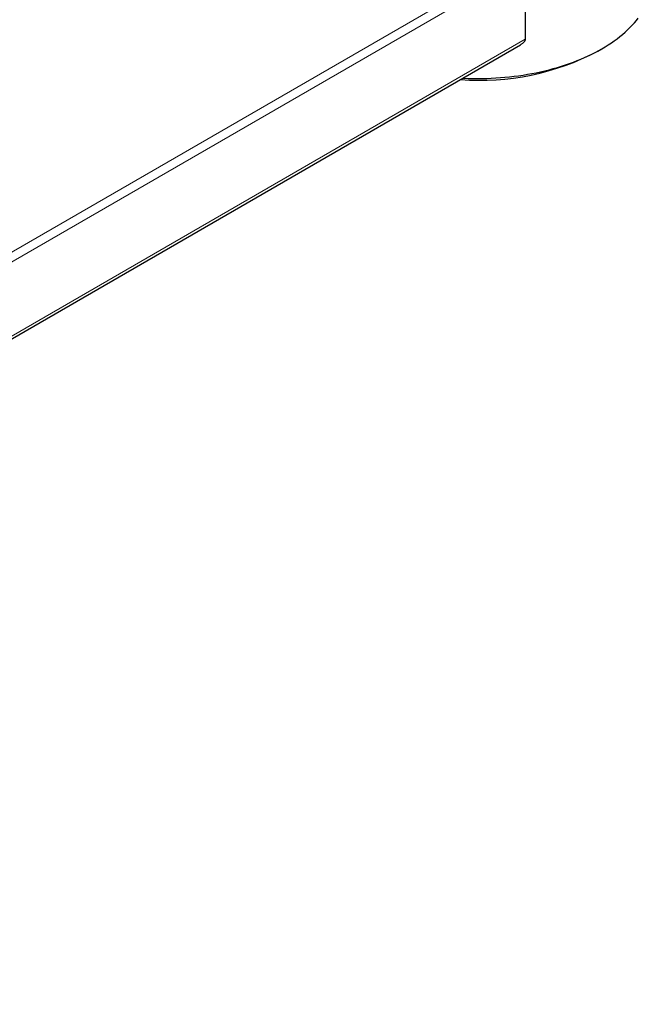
# Model space of a CAD drawing. Header units: millimetres. Extents: x 8 to 1110, y 12 to 672.
# Tile 39 of 61: x 900 to 950, y 87 to 168. Entities that reach past the tile are written whole.
import ezdxf

# ---------------------------------------------------------------- set-up
doc = ezdxf.new("R2010")
doc.units = ezdxf.units.MM

msp = doc.modelspace()

# ---------------------------------------------------------------- linework, layer by layer
at = {"color": 8, "linetype": 'Continuous', "lineweight": 0}
for p, q in [((803.9, 94.082), (940.466, 172.919)), ((941.176, 172.517), (804.165, 93.423)), ((804.165, 87.34), (941.176, 166.435))]:
    msp.add_line(p, q, dxfattribs=at)
at = {"color": 7, "linetype": 'Continuous', "lineweight": 30}
for p, q in [((941.176, 172.517), (941.176, 166.435)), ((804.02, 87.019), (940.78, 165.969)), ((947.144, 165.447), (947.497, 165.651))]:
    msp.add_line(p, q, dxfattribs=at)
at = {"color": 7, "linetype": 'Continuous', "lineweight": 30, "flags": 128}
msp.add_lwpolyline([(936.031, 163.228), (936.105, 163.224), (936.484, 163.21), (936.863, 163.201), (937.243, 163.198), (937.622, 163.201), (938.002, 163.21), (938.38, 163.224), (938.758, 163.244), (939.135, 163.27), (939.511, 163.301), (939.885, 163.339), (940.257, 163.381), (940.628, 163.43), (940.996, 163.484), (941.361, 163.543), (941.723, 163.608), (942.083, 163.678), (942.439, 163.754), (942.792, 163.836), (943.14, 163.922), (943.485, 164.014), (943.826, 164.111), (944.161, 164.213), (944.493, 164.32), (944.819, 164.432), (945.14, 164.549), (945.456, 164.671), (945.766, 164.797), (946.07, 164.928), (946.368, 165.064), (946.66, 165.204), (946.945, 165.348), (947.224, 165.497), (947.496, 165.65), (947.761, 165.807), (948.018, 165.968), (948.269, 166.133), (948.511, 166.301), (948.746, 166.473), (948.973, 166.649), (949.192, 166.828), (949.403, 167.01), (949.606, 167.195), (949.8, 167.384), (949.986, 167.575), (950.162, 167.769), (950.33, 167.965), (950.489, 168.164)], dxfattribs=at)
at = {"color": 7, "linetype": 'Continuous', "lineweight": 30}
msp.add_arc((937.466, 183.838), 20.782, 265.52293, 297.75489, dxfattribs=at)
msp.add_open_spline([(941.176, 166.435), (941.175, 166.418), (941.173, 166.383), (941.155, 166.328), (941.125, 166.269), (941.075, 166.199), (941.002, 166.124), (940.91, 166.051), (940.834, 166), (940.791, 165.976), (940.78, 165.97)], degree=3, knots=[0, 0, 0, 0, 0.090809, 0.184488, 0.29747, 0.413684, 0.59322, 0.777413, 0.94396, 1, 1, 1, 1], dxfattribs=at)

doc.saveas('drawing.dxf')
